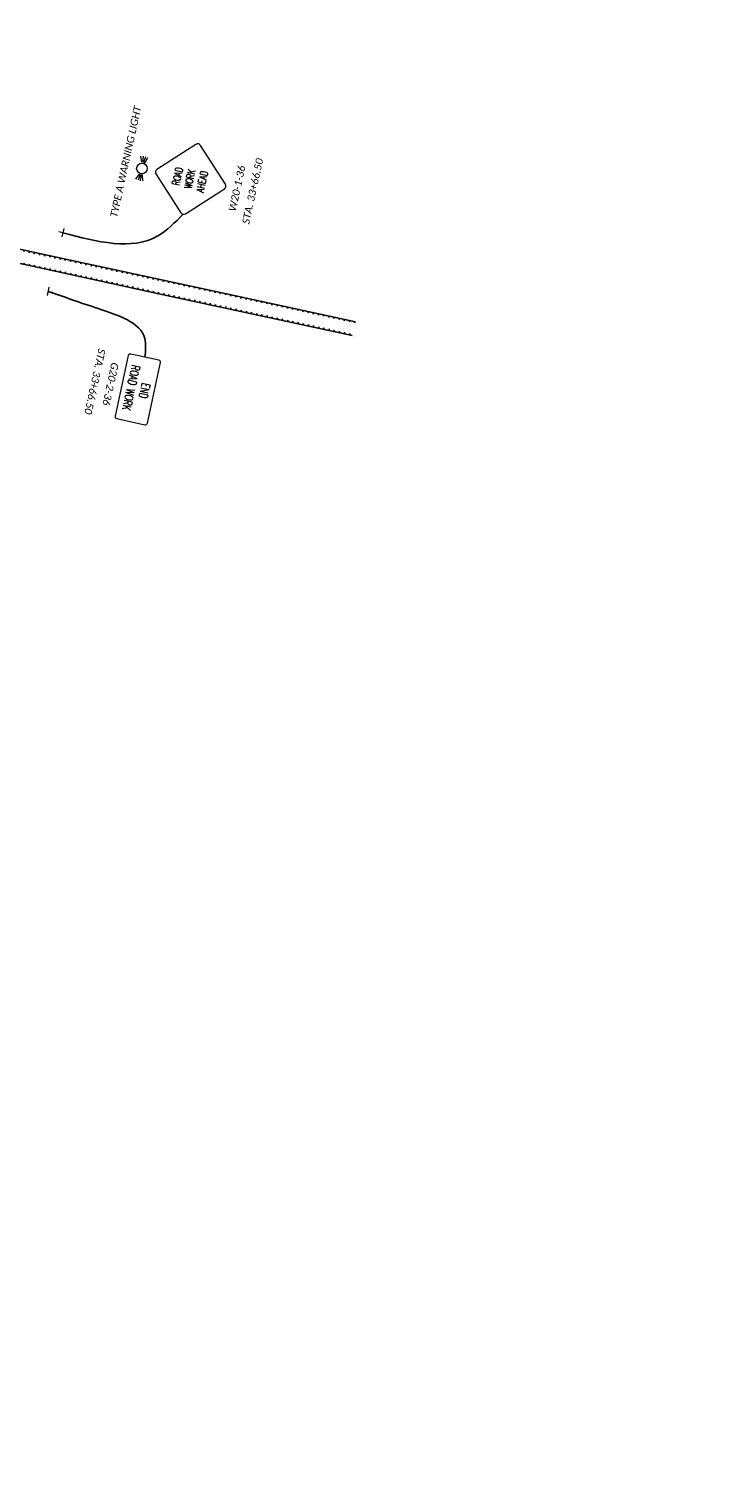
# Model space of a CAD drawing. Header units: feet. Extents: x 2244015 to 2247220, y 592506 to 600255.
# Tile 12 of 12: x 2246692 to 2247220, y 595209 to 596309. Entities that reach past the tile are written whole.
import ezdxf
from ezdxf import colors
from ezdxf.entities.mleader import LeaderData, LeaderLine
from ezdxf.enums import TextEntityAlignment as Align
from ezdxf.math import Vec2, Vec3

# ---------------------------------------------------------------- set-up
doc = ezdxf.new("R2010")
doc.units = ezdxf.units.FT
doc.header["$MEASUREMENT"] = 0
doc.linetypes.add('dsolidcl', pattern=[0])
doc.linetypes.add('lane', pattern=[40, 10, -30])
for name, color, linetype in [('PM_X_CL_Dashed', 2, 'lane'), ('PM_X_CL_Double_Solid', 2, 'dsolidcl'), ('SN_P_Signs', 120, 'Continuous'), ('TX_P_20', 7, 'Continuous')]:
    doc.layers.add(name, color=color, linetype=linetype)
doc.styles.add('P_Slanted_Normal', font='calibrii.ttf', dxfattribs={"height": 0.14})
doc.styles.add('S', font='SIMPLEX', dxfattribs={"width": 0.7})

# ---------------------------------------------------------------- blocks, each defined once
blk = doc.blocks.new('SGN1PP')
at = {"layer": 'SN_P_Signs', "color": 120, "linetype": 'Continuous', "lineweight": 13}
for p, q in [((0, 0), (-0.08, 0)), ((0, 0.08), (0, -0.08))]:
    blk.add_line(p, q, dxfattribs=at)

msp = doc.modelspace()

# ---------------------------------------------------------------- linework, layer by layer
at = {"layer": 'PM_X_CL_Dashed', "ltscale": 0.1, "flags": 128}
for points in [[(2246613.497, 596147.879), (2246645.825, 596140.843), (2246790.321, 596109.5), (2246936.477, 596077.976)], [(2246938.705, 596086.968), (2246841.076, 596108.136), (2246696.063, 596139.265), (2246615.476, 596156.966)]]:
    msp.add_lwpolyline(points, dxfattribs=at)
at = {"layer": 'PM_X_CL_Double_Solid', "flags": 128}
for points in [[(2246938.845, 596087.614), (2246841.216, 596108.782), (2246696.203, 596139.909), (2246615.616, 596157.611)], [(2246613.336, 596147.13), (2246645.685, 596140.198), (2246790.182, 596108.855), (2246936.337, 596077.331)]]:
    msp.add_lwpolyline(points, dxfattribs=at)
at = {"layer": 'SN_P_Signs', "linetype": 'Continuous', "lineweight": 13}
for p, q in [((2246777.331, 596208.287), (2246776.359, 596212.934)), ((2246777.89, 596208.247), (2246778.509, 596212.896)), ((2246778.718, 596208.058), (2246780.162, 596212.521)), ((2246779.523, 596207.711), (2246781.777, 596211.825)), ((2246775.31, 596199.342), (2246772.436, 596195.564)), ((2246775.832, 596199.139), (2246774.393, 596194.674)), ((2246776.661, 596198.952), (2246776.046, 596194.302)), ((2246777.537, 596198.92), (2246777.804, 596194.237))]:
    msp.add_line(p, q, dxfattribs=at)
at = {"layer": 'SN_P_Signs', "linetype": 'Continuous', "lineweight": 13, "flags": 128}
for points in [[(2246821.567, 596221.091, 0.41421356), (2246818.112, 596221.843), (2246788.665, 596202.928, 0.41421356), (2246787.913, 596199.473), (2246806.829, 596170.026, 0.41421356), (2246810.283, 596169.274), (2246839.73, 596188.19, 0.41421356), (2246840.482, 596191.644)], [(2246758.165, 596014.323), (2246779.539, 596009.668, 0.41421356), (2246781.399, 596010.863), (2246791.372, 596056.664, 0.41421356), (2246790.178, 596058.523), (2246768.804, 596063.178, 0.41421356), (2246766.945, 596061.984), (2246756.971, 596016.182, 0.41421356)]]:
    msp.add_lwpolyline(points, format="xyb", close=True, dxfattribs=at)
at = {"layer": 'SN_P_Signs', "linetype": 'Continuous', "lineweight": 13}
msp.add_circle((2246777.27, 596203.6), 4.017, dxfattribs=at)
at = {"layer": 'TX_P_20'}
for points in [[(2246717.469, 596154.938), (2246789.341, 596152.585), (2246808.4, 596168.935)], [(2246706.502, 596110.564), (2246744.248, 596097.559), (2246779.491, 596074.842), (2246779.491, 596060.851)]]:
    msp.add_spline(points, degree=3, dxfattribs=at)

# ---------------------------------------------------------------- block references
at = {"layer": 'SN_P_Signs', "xscale": 40, "yscale": 40, "zscale": 40}
for p, rotation in [((2246717.469, 596154.938), 347.7820017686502), ((2246706.502, 596110.564), 167.7820017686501)]:
    msp.add_blockref('SGN1PP', p, dxfattribs=dict(at, rotation=rotation))

# ---------------------------------------------------------------- texts
at = {"layer": 'SN_P_Signs', "style": 'P_Slanted_Normal'}
for s, rotation, p in [('TYPE A WARNING LIGHT', 77.714931, (2246758.575, 596166.196)), ('W20-1-36', 77.714931, (2246848.189, 596170.656)), ('STA. 33+66.50', 77.714931, (2246858.398, 596161.139)), ('STA. 33+66.50', 257.714931, (2246744.381, 596067.704)), ('G20-2-36', 257.714931, (2246754.379, 596057.219))]:
    msp.add_text(s, height=5.6, rotation=rotation, dxfattribs=at).set_placement(p)
at = {"layer": 'SN_P_Signs', "linetype": 'Continuous', "lineweight": 13, "style": 'S', "width": 0.7}
for s, height, rotation, p in [('ROAD', 5.5554, 77.714931, (2246806.94, 596197.139)), ('WORK', 5.5554, 77.714931, (2246816.246, 596195.113)), ('AHEAD', 5.5554, 77.714931, (2246825.551, 596193.086)), ('ROAD WORK', 6.25, 257.714931, (2246766.029, 596038.196)), ('END', 6.25, 257.714931, (2246776.207, 596035.98))]:
    msp.add_text(s, height=height, rotation=rotation, dxfattribs=at).set_placement(p, align=Align.CENTER)

# ---------------------------------------------------------------- leaders
at = {"layer": 'TX_P_20'}
ml = msp.add_multileader_mtext('Standard', dxfattribs=at)
ml.set_content('EXISTING PAVEMENT MARKINGS', color=256, style='P_Slanted_Normal')
ml.set_leader_properties()
ml.build(insert=Vec2(0, 0))
ml.multileader.update_dxf_attribs({"dogleg_length": 0.215, "arrow_head_size": 7.2, "scale": 40})
ctx = ml.context
ctx.base_point, ctx.scale, ctx.char_height, ctx.arrow_head_size, ctx.landing_gap_size, ctx.plane_origin = Vec3(2244670.708, 596306.12), 40, 5.6, 7.2, 3.6, Vec3(2245013.965, 596240.961)
notes = []
notes.append((ctx, [(0, (1, 1, 0), (2244662.105, 596306.12), (1, 0), 8.603, [(2, [(2244664.137, 596245.888), (2244670.397, 596258.373)], 0, [])])]))
ctx.mtext.insert, ctx.mtext.width, ctx.mtext.defined_height, ctx.mtext.flow_direction = Vec3(2244674.308, 596308.961), 62.69486, 5.782, 5
ml = msp.add_multileader_mtext('Standard', dxfattribs=at)
ml.set_content('{\\fOHDOTSymbols|b0|i1|c186|p2;\\H1.08333x;\ue0a4} CONST. \\PVALLEY VIEW ROAD', color=256, style='P_Slanted_Normal')
ml.set_leader_properties()
ml.build(insert=Vec2(0, 0))
ml.multileader.update_dxf_attribs({"dogleg_length": 0.36, "arrow_head_size": 7.2, "scale": 40})
ctx = ml.context
ctx.base_point, ctx.scale, ctx.char_height, ctx.arrow_head_size, ctx.landing_gap_size, ctx.plane_origin, ctx.plane_x_axis, ctx.plane_y_axis = Vec3(2245822.214, 595853.709), 40, 5.6, 7.2, 3.6, Vec3(2245944.604, 595708.842), Vec3(-0.38233293, 0.92402464), Vec3(-0.92402464, -0.38233293)
ctx.text_align_type = 2
notes.append((ctx, [(1, (1, 1, 0), (2245789.558, 595932.631), (0.38233293, -0.92402464), 8.603, [(0, [(2245851.756, 595992.054)], 0, [])])]))
ctx.mtext.insert, ctx.mtext.text_direction, ctx.mtext.rotation, ctx.mtext.width, ctx.mtext.defined_height, ctx.mtext.alignment, ctx.mtext.flow_direction = Vec3(2245791.599, 595920.269), Vec3(-0.38233293, 0.92402464), 1.96311605, 92.38554, 15.888, 3, 5
for ctx, leaders in notes:
    for number, flags, end, landing, length, lines in leaders:
        leader = LeaderData()
        leader.index, (leader.has_last_leader_line, leader.has_dogleg_vector, leader.attachment_direction) = number, flags
        leader.last_leader_point, leader.dogleg_vector, leader.dogleg_length = Vec3(end), Vec3(landing), length
        for number, points, colour, breaks in lines:
            line = LeaderLine()
            line.index, line.vertices, line.color, line.breaks = number, Vec3.list(points), colors.encode_raw_color(colour), breaks
            leader.lines.append(line)
        ctx.leaders.append(leader)

doc.saveas('drawing.dxf')
